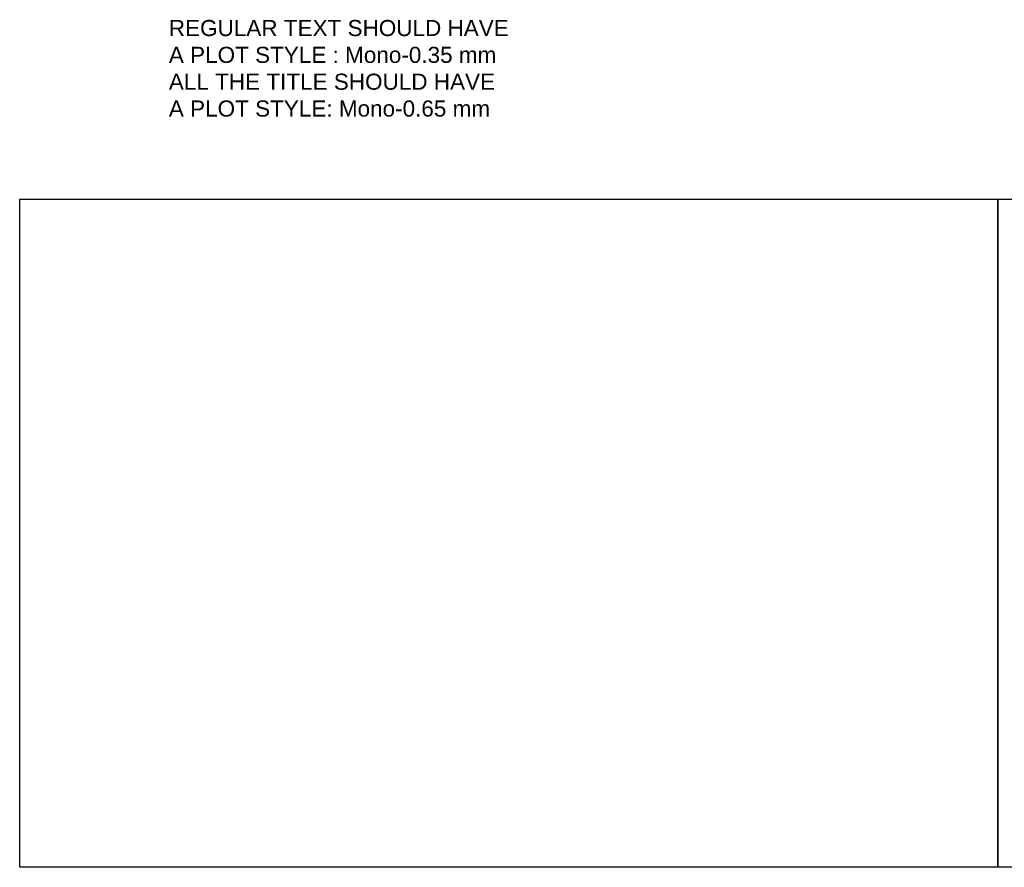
# Model space of a CAD drawing. Header units: feet. Extents: x 6 to 310, y -41 to 128.
# Tile 1 of 48: x 6 to 37, y 4 to 30. Entities that reach past the tile are written whole.
import ezdxf

# ---------------------------------------------------------------- set-up
doc = ezdxf.new("R2010")
doc.units = ezdxf.units.FT
doc.header["$MEASUREMENT"] = 0
doc.layers.add('COLUMNS', color=6, linetype='Continuous', plot=False)
doc.layers.add('SH_Data', color=7, linetype='Continuous')
doc.styles.get("Standard").update_dxf_attribs({"font": 'ARIAL_0.TTF'})

msp = doc.modelspace()

# ---------------------------------------------------------------- linework, layer by layer
at = {"layer": 'COLUMNS'}
msp.add_lwpolyline([(6.09752, 3.62445), (6.09752, 24.37445), (36.47252, 24.37445), (36.47252, 3.62445)], close=True, dxfattribs=at)
at = {"layer": 'COLUMNS', "color": 4, "flags": 128}
msp.add_lwpolyline([(36.47252, 3.62445), (36.47252, 24.37445), (66.84752, 24.37445), (66.84752, 3.62445)], close=True, dxfattribs=at)

# ---------------------------------------------------------------- texts
at = {"layer": 'SH_Data', "color": 1, "insert": (10.72914, 29.9406), "char_height": 0.5, "width": 15.2121855, "attachment_point": 1}
msp.add_mtext('\\pxi-3,l3,t3;REGULAR TEXT SHOULD HAVE \\PA PLOT STYLE : Mono-0.35 mm\\PALL THE TITLE SHOULD HAVE \\PA PLOT STYLE: Mono-0.65 mm', dxfattribs=at)

doc.saveas('drawing.dxf')
